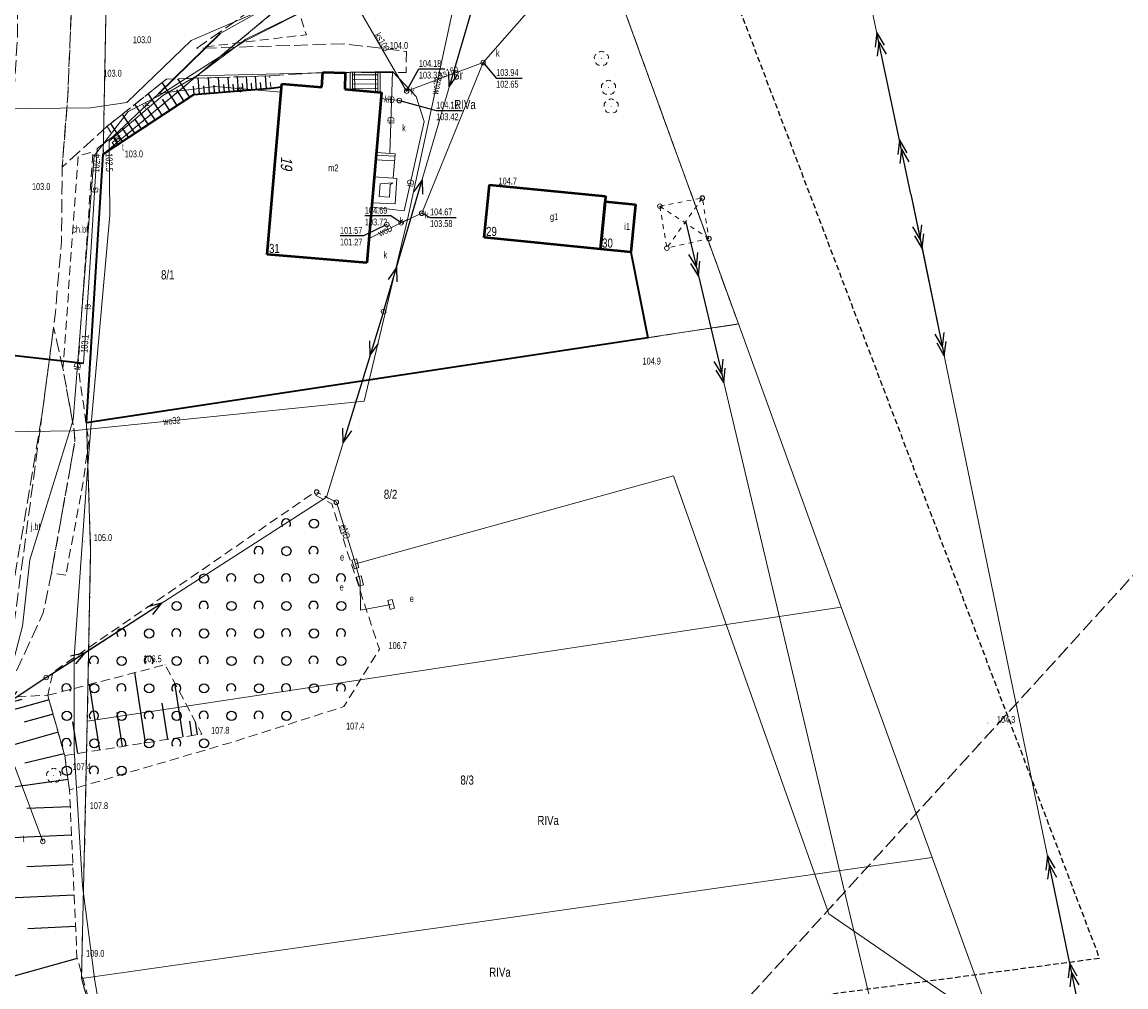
# Model space of a CAD drawing. Header units: metres. Extents: x 5550910 to 5553628, y 5952297 to 5957865.
# Tile 29 of 36: x 5551469 to 5551589, y 5955430 to 5955536. Entities that reach past the tile are written whole.
import ezdxf
from ezdxf.enums import TextEntityAlignment as Align

# ---------------------------------------------------------------- set-up
doc = ezdxf.new("R2010")
doc.units = ezdxf.units.M
for name, pattern in [('1.0_0.5', [1.5, 1, -0.5]), ('1.5_0.5', [2, 1.5, -0.5]), ('2', [0.9, 0.6, -0.3]), ('219-500', [0]), ('egkk-500', [2, 1.5, -0.5]), ('egug-500', [1, 0.5, -0.5]), ('suep_nn_500', [0]), ('suep_sn_500', [0]), ('supp_500', [1, 0.5, -0.5])]:
    doc.linetypes.add(name, pattern=pattern)
doc.layers.get('0').update_dxf_attribs({"color": 2, "lineweight": 5})
doc.styles.get("Standard").update_dxf_attribs({"font": 'Working1250', "width": 0.75})
doc.linetypes.add('902-500', pattern='A,3.75,0,[1,ksztalty.shx,S=0.5,R=0,X=0,Y=0],3.75', length=7.5)
doc.linetypes.add('otdn_500_short', pattern='A,2.5,0,[21,ksztalty.shx,S=0.5,R=0,X=-1,Y=0],0.5', length=3)

# ---------------------------------------------------------------- blocks, each defined once
blk = doc.blocks.new('US22')
at = {"color": 0, "linetype": 'Continuous', "lineweight": 13}
blk.add_circle((0, 0), 0.25, dxfattribs=at)
blk = doc.blocks.new('US15')
at = {"color": 0, "linetype": 'Continuous', "lineweight": 13}
blk.add_circle((0, 0), 0.25, dxfattribs=at)
blk = doc.blocks.new('PW01')
at = {"linetype": 'Continuous', "lineweight": 13}
h = blk.add_hatch(color=0, dxfattribs=at)
edge = h.paths.add_edge_path()
edge.add_arc((0, 0), 0.045, 0, 360)
blk = doc.blocks.new('OP021')
at = {"linetype": 'Continuous', "lineweight": 13}
h = blk.add_hatch(color=0, dxfattribs=at)
edge = h.paths.add_edge_path()
edge.add_arc((0, 0), 0.05, 0, 360)
at = {"color": 0, "linetype": 'Continuous', "lineweight": 13}
for centre, start, end in [((-0.38, 0.124), 121.308, 202.548), ((0, 0.4), 49.272, 130.728), ((0.38, 0.124), 337.452, 58.692), ((-0.235, -0.324), 193.221, 274.871), ((0.235, -0.324), 265.129, 346.779)]:
    blk.add_arc(centre, 0.4, start, end, dxfattribs=at)
blk = doc.blocks.new('US18')
at = {"color": 0, "linetype": 'Continuous', "lineweight": 13}
for p, q in [((-0.5, -0.25), (-0.5, 0.25)), ((-0.5, 0.25), (0.5, 0.25)), ((0.5, -0.25), (0.5, 0.25)), ((-0.5, -0.25), (0.5, -0.25))]:
    blk.add_line(p, q, dxfattribs=at)
blk = doc.blocks.new('US20')
at = {"color": 0, "linetype": 'Continuous', "lineweight": 13}
for p, q in [((-0.5, -0.25), (-0.5, 0.25)), ((-0.5, 0.25), (0.5, 0.25)), ((0.5, -0.25), (0.5, 0.25)), ((-0.5, -0.25), (0.5, -0.25))]:
    blk.add_line(p, q, dxfattribs=at)
blk = doc.blocks.new('SM05')
at = {"color": 0, "linetype": 'Continuous', "lineweight": 13}
blk.add_circle((0, 0), 0.25, dxfattribs=at)
blk = doc.blocks.new('SUEP2')
at = {"color": 0, "linetype": 'Continuous'}
for p, q in [((0, 0), (6.027, 0)), ((5.027, 0), (3.527, 0.5)), ((5.027, 0), (3.527, -0.5)), ((6.027, 0), (4.527, 0.5)), ((6.027, 0), (4.527, -0.5)), ((6.027, 0), (18.027, 0)), ((17.027, 0), (15.527, 0.5)), ((17.027, 0), (15.527, -0.5)), ((18.027, 0), (16.527, 0.5)), ((18.027, 0), (16.527, -0.5))]:
    blk.add_line(p, q, dxfattribs=at)
blk = doc.blocks.new('OTZK1')
at = {"color": 0, "linetype": 'Continuous'}
blk.add_circle((0, 0), 0.5, dxfattribs=at)
blk = doc.blocks.new('OTZK2')
at = {"color": 0, "linetype": 'Continuous'}
blk.add_arc((0, 0), 0.5, 318.85, 221.162, dxfattribs=at)
blk = doc.blocks.new('SUEP1')
at = {"color": 0, "linetype": 'Continuous'}
for p, q in [((0, 0), (5, 0)), ((5, 0), (3.5, 0.5)), ((5, 0), (3.5, -0.5)), ((5, 0), (15, 0)), ((15, 0), (13.5, 0.5)), ((15, 0), (13.5, -0.5))]:
    blk.add_line(p, q, dxfattribs=at)

msp = doc.modelspace()

# ---------------------------------------------------------------- linework, layer by layer
at = {"layer": '000 Inne (niezydentyfikowane)', "color": 7, "linetype": 'CONTINUOUS', "lineweight": 25, "flags": 128}
for points in [[(5551487.02, 5955527.6), (5551485.71, 5955529.61)], [(5551488.08, 5955527.96), (5551487.95, 5955529.68)], [(5551489.2, 5955528.04), (5551489.07, 5955529.72)], [(5551490.28, 5955528.13), (5551490.16, 5955529.75)], [(5551491.33, 5955528.21), (5551491.21, 5955529.78)], [(5551492.35, 5955528.29), (5551492.23, 5955529.82)], [(5551493.34, 5955528.37), (5551493.23, 5955529.85)], [(5551494.31, 5955528.44), (5551494.2, 5955529.88)], [(5551495.41, 5955528.53), (5551495.3, 5955529.92)], [(5551485.64, 5955526.7), (5551484.02, 5955529.19)], [(5551486.39, 5955527.19), (5551485.62, 5955528.39)], [(5551487.51, 5955527.91), (5551487.44, 5955528.79)], [(5551488.64, 5955528), (5551488.58, 5955528.85)], [(5551489.74, 5955528.09), (5551489.68, 5955528.91)], [(5551490.81, 5955528.17), (5551490.75, 5955528.97)], [(5551491.85, 5955528.25), (5551491.79, 5955529.03)], [(5551492.85, 5955528.33), (5551492.79, 5955529.08)], [(5551493.83, 5955528.41), (5551493.77, 5955529.14)], [(5551494.82, 5955528.48), (5551494.76, 5955529.19)], [(5551482.48, 5955524.64), (5551481.04, 5955526.83)], [(5551484.03, 5955525.65), (5551482.5, 5955527.99)], [(5551484.83, 5955526.17), (5551484.04, 5955527.38)], [(5551481.02, 5955523.68), (5551479.68, 5955525.74)], [(5551483.24, 5955525.13), (5551482.5, 5955526.27)], [(5551479.65, 5955522.79), (5551478.39, 5955524.72)], [(5551481.74, 5955524.15), (5551481.04, 5955525.22)], [(5551480.33, 5955523.23), (5551479.67, 5955524.23)], [(5551482.21, 5955457.06), (5551481.01, 5955464.73)], [(5551477.21, 5955456.27), (5551476.09, 5955463.44)], [(5551486.32, 5955457.7), (5551485.4, 5955463.58)], [(5551471.65, 5955461.77), (5551466.26, 5955460.25)], [(5551484.62, 5955457.43), (5551484, 5955461.39)], [(5551472.09, 5955460.18), (5551468.94, 5955459.3)], [(5551474.8, 5955455.9), (5551474.25, 5955459.36)], [(5551479.69, 5955456.66), (5551479.11, 5955460.37)], [(5551487.26, 5955457.85), (5551487.02, 5955459.43)], [(5551487.87, 5955457.94), (5551487.64, 5955459.37)], [(5551472.65, 5955458.21), (5551465.21, 5955456.12)], [(5551473.31, 5955455.86), (5551469.01, 5955454.85)], [(5551473.73, 5955453.07), (5551464.61, 5955451.78)], [(5551473.97, 5955450.08), (5551469.23, 5955449.87)], [(5551474.11, 5955446.96), (5551464.34, 5955446.52)], [(5551474.25, 5955443.73), (5551469.21, 5955443.51)], [(5551474.4, 5955440.41), (5551464, 5955439.95)], [(5551474.55, 5955436.98), (5551469.32, 5955436.75)], [(5551474.74, 5955433.51), (5551464.53, 5955430.66)]]:
    msp.add_lwpolyline(points, dxfattribs=at)
at = {"layer": '217-kontur klasyfikacyjny', "color": 92, "linetype": 'egkk-500', "lineweight": 18, "flags": 128}
for points in [[(5551546.99, 5955502.82), (5551529.8, 5955550.12)], [(5551496.55, 5955537.2), (5551477.58, 5955521.38)], [(5551477.58, 5955521.38), (5551475.74, 5955492.02)], [(5551524.03, 5955402.83), (5551623.47, 5955511.95)], [(5551475.74, 5955492.02), (5551546.99, 5955502.82)], [(5551475.74, 5955492.02), (5551476.2, 5955478.07)], [(5551476.2, 5955478.07), (5551475.83, 5955459.41)], [(5551475.83, 5955459.41), (5551475.69, 5955452.64)], [(5551475.69, 5955452.64), (5551475.19, 5955431.31)], [(5551475.19, 5955431.31), (5551479.17, 5955417.61)]]:
    msp.add_lwpolyline(points, dxfattribs=at)
at = {"layer": '218-kontur użytku gruntowego', "color": 3, "linetype": 'egug-500', "lineweight": 18, "flags": 128}
for points in [[(5551529.8, 5955550.12), (5551546.99, 5955502.82)], [(5551477.58, 5955521.38), (5551477.94, 5955540.35)], [(5551496.55, 5955537.2), (5551477.58, 5955521.38)], [(5551477.58, 5955521.38), (5551475.74, 5955492.02)], [(5551524.03, 5955402.83), (5551623.47, 5955511.95)], [(5551546.99, 5955502.82), (5551475.74, 5955492.02)], [(5551475.74, 5955492.02), (5551476.2, 5955478.07)], [(5551476.2, 5955478.07), (5551475.83, 5955459.41)], [(5551475.83, 5955459.41), (5551475.69, 5955452.64)], [(5551475.69, 5955452.64), (5551475.19, 5955431.31)], [(5551475.19, 5955431.31), (5551479.17, 5955417.61)]]:
    msp.add_lwpolyline(points, dxfattribs=at)
at = {"layer": '219-działka ewidencyjna', "color": 7, "linetype": '219-500', "lineweight": 18, "flags": 128}
for points in [[(5551546.99, 5955502.82), (5551529.8, 5955550.12)], [(5551477.58, 5955521.38), (5551477.94, 5955540.35)], [(5551496.55, 5955537.2), (5551477.58, 5955521.38)], [(5551477.58, 5955521.38), (5551475.74, 5955492.02)], [(5551546.99, 5955502.82), (5551475.74, 5955492.02)], [(5551558.22, 5955471.89), (5551546.99, 5955502.82)], [(5551476.2, 5955478.07), (5551475.74, 5955492.02)], [(5551476.2, 5955478.07), (5551475.83, 5955459.41)], [(5551558.22, 5955471.89), (5551475.83, 5955459.41)], [(5551568.15, 5955444.54), (5551558.22, 5955471.89)], [(5551475.83, 5955459.41), (5551475.69, 5955452.64)], [(5551475.69, 5955452.64), (5551475.19, 5955431.31)], [(5551568.15, 5955444.54), (5551475.19, 5955431.31)], [(5551626.63, 5955283.53), (5551568.15, 5955444.54)], [(5551479.17, 5955417.61), (5551475.19, 5955431.31)]]:
    msp.add_lwpolyline(points, dxfattribs=at)
at = {"layer": '312-budynek ewidencyjny', "color": 7, "linetype": 'CONTINUOUS', "lineweight": 50, "flags": 128}
for points in [[(5551501.47, 5955528.68), (5551501.56, 5955530.32)], [(5551501.56, 5955530.32), (5551504.02, 5955530.25)], [(5551504.02, 5955530.25), (5551503.97, 5955528.47)], [(5551495.5, 5955510.41), (5551497.09, 5955529.05)], [(5551497.09, 5955529.05), (5551501.47, 5955528.68)], [(5551503.97, 5955528.47), (5551507.98, 5955528.12)], [(5551507.98, 5955528.12), (5551506.39, 5955509.49)], [(5551519.22, 5955512.27), (5551519.78, 5955518.03)], [(5551519.78, 5955518.03), (5551532.47, 5955516.77)], [(5551532.41, 5955516.21), (5551531.9, 5955511.01)], [(5551531.9, 5955511.01), (5551532.41, 5955516.21)], [(5551532.47, 5955516.77), (5551532.41, 5955516.21)], [(5551532.41, 5955516.21), (5551535.75, 5955515.89)], [(5551535.75, 5955515.89), (5551535.24, 5955510.68)], [(5551531.9, 5955511.01), (5551519.22, 5955512.27)], [(5551506.39, 5955509.49), (5551495.5, 5955510.41)], [(5551535.24, 5955510.68), (5551531.9, 5955511.01)]]:
    msp.add_lwpolyline(points, dxfattribs=at)
at = {"layer": '352-schody', "color": 7, "linetype": 'CONTINUOUS', "lineweight": 18, "flags": 128}
for points in [[(5551504.8, 5955530.33), (5551507.58, 5955530.28), (5551507.57, 5955528.16), (5551504.81, 5955528.4)], [(5551504.8, 5955530.33), (5551507.58, 5955530.28), (5551507.57, 5955528.16), (5551504.81, 5955528.4)], [(5551507.42, 5955521.54), (5551509.46, 5955521.41), (5551509.27, 5955518.75), (5551507.19, 5955518.88)], [(5551507.42, 5955521.54), (5551509.46, 5955521.41), (5551509.27, 5955518.75), (5551507.19, 5955518.88)]]:
    msp.add_lwpolyline(points, close=True, dxfattribs=at)
for points in [[(5551504.801, 5955530.056), (5551507.579, 5955530.028)], [(5551504.804, 5955529.556), (5551507.576, 5955529.528)], [(5551504.807, 5955529.056), (5551507.574, 5955529.028)], [(5551504.809, 5955528.555), (5551507.572, 5955528.528)], [(5551507.395, 5955521.254), (5551509.441, 5955521.138)], [(5551507.352, 5955520.755), (5551509.405, 5955520.639)]]:
    msp.add_lwpolyline(points, dxfattribs=at)
at = {"layer": 'chodnik', "color": 7, "linetype": '1.0_0.5', "lineweight": 18, "flags": 128}
msp.add_lwpolyline([(5551473.48, 5955475.36), (5551471.91, 5955475.62), (5551474.48, 5955490.01), (5551474.41, 5955491.13), (5551473.17, 5955497.94), (5551474.84, 5955521.2), (5551476.46, 5955521.64), (5551474.81, 5955498.28), (5551475.44, 5955493.92), (5551475.71, 5955491.61), (5551476.01, 5955490.13), (5551475.31, 5955485.12)], close=True, dxfattribs=at)
at = {"layer": 'inny obiekt zagospodarowania terenu', "color": 7, "linetype": '1.0_0.5', "lineweight": 18, "flags": 128}
msp.add_lwpolyline([(5551488.72, 5955533.09), (5551499.77, 5955534.43), (5551498.21, 5955539.27), (5551526.73, 5955549.53)], dxfattribs=at)
at = {"layer": 'jezdnia', "color": 7, "linetype": '1.5_0.5', "lineweight": 18, "flags": 128}
for points in [[(5551455.46, 5955436.36), (5551451.47, 5955438.02), (5551450.83, 5955438.1), (5551445.4, 5955438.9), (5551443.19, 5955438.03), (5551440.51, 5955442.48), (5551447.81, 5955447.52), (5551451.28, 5955450.59), (5551454.17, 5955453.78), (5551456.72, 5955457.82), (5551458.82, 5955463.86), (5551460.83, 5955471.81), (5551462.27, 5955479.67), (5551462.91, 5955484.42), (5551465.39, 5955501.99), (5551466.19, 5955508.81), (5551467.49, 5955522.39), (5551468.2, 5955534.19), (5551468.23, 5955544.61), (5551467.8, 5955552.06), (5551466.22, 5955562.94), (5551464.66, 5955570.05), (5551462.19, 5955577.94), (5551457.61, 5955588.96), (5551451.77, 5955600.12), (5551442.37, 5955616.54), (5551433.77, 5955631.22), (5551400.1, 5955695.98), (5551398.61, 5955699.66), (5551392.38, 5955717.92), (5551385.91, 5955744.81), (5551380.33, 5955777.31), (5551374.05, 5955813.71), (5551372.12, 5955825.49), (5551365.44, 5955865.4), (5551363.8, 5955875.7), (5551355.71, 5955924.64), (5551347.53, 5955974.75), (5551342.58, 5956003.07), (5551340.16, 5956014.08), (5551336.72, 5956027.23), (5551327.68, 5956053.5), (5551321.55, 5956071.1), (5551308.12, 5956107.81), (5551304.1, 5956118.58), (5551302.02, 5956124.47), (5551293.94, 5956146.88), (5551287.71, 5956164.52), (5551279.05, 5956191.98), (5551271.84, 5956214.64), (5551267.8, 5956227.61), (5551260.96, 5956249.65), (5551257.51, 5956260.73), (5551248.19, 5956289.59), (5551242.53, 5956307.71), (5551233.42, 5956336.76), (5551228.17, 5956354.06), (5551225.8, 5956361.78), (5551223.62, 5956368.9), (5551214.09, 5956400.02), (5551206.76, 5956423.52), (5551198.99, 5956449.35), (5551191.51, 5956473.27), (5551187.29, 5956486.42), (5551182.07, 5956502.69), (5551179.05, 5956512.76), (5551173.09, 5956531.56), (5551169.39, 5956543.47), (5551164.74, 5956558.45), (5551157.45, 5956581.75), (5551154.15, 5956592.27), (5551148.76, 5956609.66), (5551141.82, 5956631.89), (5551138.84, 5956641.55), (5551134.75, 5956654.86), (5551126.91, 5956679.54), (5551122.63, 5956693.23), (5551115.54, 5956715.76), (5551111.24, 5956729.91), (5551103.85, 5956753.24), (5551096.3, 5956777.7), (5551087, 5956807.77), (5551081.75, 5956824.64), (5551070.89, 5956859.11), (5551062.32, 5956886.3), (5551054.39, 5956911.6), (5551043.32, 5956947.04), (5551039.41, 5956959.5), (5551027.82, 5956996.92), (5551025.81, 5957004.31), (5551018.2, 5957028.13), (5551012.62, 5957045.95), (5551011.54, 5957049.89), (5551009.39, 5957056.51), (5550998.84, 5957089.87), (5550996.62, 5957097.11), (5550986.69, 5957129.32), (5550983.18, 5957140.89), (5550976.46, 5957166.48), (5550972.71, 5957181.16), (5550968.86, 5957201.13), (5550966.29, 5957214.65), (5550961.72, 5957239.19), (5550957.49, 5957261.56), (5550955.99, 5957269.71), (5550954.35, 5957279.28), (5550951.59, 5957293.75), (5550947.75, 5957313.48), (5550943.48, 5957336.91), (5550938.88, 5957360.91), (5550937.97, 5957366.94), (5550932.96, 5957392.85), (5550929.44, 5957411.71), (5550925.84, 5957430.33), (5550920.14, 5957460.6), (5550916.67, 5957479.44), (5550912.3, 5957503.48), (5550909.56, 5957517.89), (5550913.82, 5957522.69), (5550915.56, 5957513.52), (5550918.67, 5957496.14), (5550922.76, 5957474.05), (5550924.78, 5957463.24), (5550928.63, 5957442.26), (5550933.03, 5957419.36), (5550934.06, 5957413.47), (5550939.29, 5957386.14), (5550943.41, 5957363.83), (5550948.09, 5957339.95), (5550951.79, 5957319.77), (5550952.86, 5957314.32), (5550959.92, 5957275.49), (5550963.97, 5957253.47), (5550968.1, 5957231.5), (5550970.73, 5957217.14), (5550975.77, 5957191.94), (5550977.87, 5957181.94), (5550981.89, 5957164.77), (5550987.97, 5957142.56), (5550992.46, 5957128.18), (5550999.42, 5957105.33), (5551004, 5957090.58), (5551014.33, 5957057.68), (5551018.55, 5957043.79), (5551024.99, 5957023.33), (5551028.68, 5957011.77), (5551029.13, 5957010.31), (5551032.85, 5956998.19), (5551039.65, 5956976.01), (5551044.46, 5956960.23), (5551048.68, 5956946.9), (5551055.24, 5956925.88), (5551057.58, 5956918.49), (5551063.01, 5956901.3), (5551070.32, 5956877.6), (5551073.74, 5956866.47), (5551080.71, 5956844.46), (5551086.33, 5956826.74), (5551092.99, 5956804.96), (5551098.05, 5956788.11), (5551101.12, 5956778.66), (5551109.39, 5956752.24), (5551113.61, 5956738.95), (5551116.56, 5956729.08), (5551121.31, 5956714.35), (5551126.39, 5956698.03), (5551129, 5956689.56), (5551133.75, 5956674.46), (5551139.73, 5956655.88), (5551143.64, 5956643.11), (5551147.61, 5956630.43), (5551154.18, 5956609.09), (5551155.5, 5956604.86), (5551158.01, 5956596.94), (5551159.25, 5956592.98), (5551166.85, 5956568.55), (5551173.71, 5956546.8), (5551181.03, 5956523.35), (5551188.65, 5956499.44), (5551196.38, 5956474.11), (5551202.84, 5956453.01), (5551207.1, 5956439.31), (5551213.9, 5956417.73), (5551217.44, 5956406.37), (5551222.93, 5956388.5), (5551229.83, 5956366.47), (5551233.32, 5956355.52), (5551240.56, 5956332.43), (5551245.45, 5956316.93), (5551248, 5956308.76), (5551253.24, 5956292.28), (5551260.02, 5956270.42), (5551262.56, 5956262.67), (5551267.38, 5956247.23), (5551271.96, 5956231.95), (5551274.14, 5956225.17), (5551279.68, 5956206.78), (5551284.32, 5956192.4), (5551288.57, 5956178.98), (5551292.19, 5956167.6), (5551299.71, 5956146.44), (5551304.8, 5956132.33), (5551308.52, 5956121.77), (5551313.47, 5956107.88), (5551320.55, 5956088.91), (5551326.23, 5956073.85), (5551331.11, 5956059.83), (5551335.71, 5956046.23), (5551341.7, 5956028.66), (5551346.19, 5956010.5), (5551347.69, 5956003.52), (5551351.97, 5955979.19), (5551355.03, 5955960.28), (5551358.85, 5955937.06), (5551362.21, 5955915.63), (5551364.69, 5955901.69), (5551368.96, 5955876.81), (5551372.92, 5955851.81), (5551377.19, 5955826.09), (5551382.59, 5955794.22), (5551385.43, 5955778.26), (5551389.38, 5955754.95), (5551390.89, 5955745.69), (5551397.32, 5955719.95), (5551399.61, 5955713.4), (5551439.55, 5955631.38), (5551443.56, 5955624.57), (5551454.97, 5955605.35), (5551462.63, 5955591.72), (5551466.96, 5955582.47), (5551468.86, 5955576.73), (5551472.31, 5955563.72), (5551473.33, 5955556.12), (5551474.07, 5955545.3), (5551474.1, 5955541.82), (5551474.14, 5955538.38), (5551473.7, 5955527.75), (5551473.09, 5955519.95), (5551473.01, 5955511.84), (5551472.35, 5955504.12), (5551472.15, 5955502.45), (5551470.88, 5955492.84), (5551468.68, 5955479.76), (5551466.77, 5955468.59), (5551464.06, 5955455.47), (5551463.42, 5955448.39), (5551463.01, 5955442.58), (5551462.84, 5955440.11)], [(5551478.01, 5955524.42), (5551473.09, 5955519.95), (5551473.7, 5955527.75), (5551474.14, 5955538.38), (5551474.1, 5955541.82), (5551476.04, 5955540.51), (5551477.11, 5955540.09), (5551478.78, 5955540.18), (5551494.1, 5955545.69), (5551496.11, 5955538.78), (5551487.8, 5955532.94), (5551503.88, 5955533.43), (5551510.72, 5955532.6), (5551510.67, 5955530.29), (5551509.49, 5955530.29), (5551507.58, 5955530.28), (5551504.8, 5955530.33), (5551504.02, 5955530.25), (5551501.56, 5955530.32), (5551495.76, 5955529.93), (5551484.49, 5955529.57)], [(5551466.76, 5955462.04), (5551470.88, 5955492.84), (5551472.15, 5955502.45), (5551473.17, 5955497.94), (5551474.41, 5955491.13), (5551474.48, 5955490.01), (5551471.91, 5955475.62), (5551471.01, 5955471.25)]]:
    msp.add_lwpolyline(points, close=True, dxfattribs=at)
at = {"layer": 'obudowa ochronna przewodu', "color": 7, "linetype": 'CONTINUOUS', "lineweight": 35, "flags": 128}
for points in [[(5551483.64, 5955528), (5551490.35, 5955534.54)], [(5551460.8, 5955500.18), (5551475.4, 5955498.53)]]:
    msp.add_lwpolyline(points, dxfattribs=at)
at = {"layer": 'ogrodzenie trwałe', "color": 7, "linetype": '902-500', "lineweight": 35, "flags": 128}
msp.add_lwpolyline([(5551535.24, 5955510.68), (5551537.1, 5955501.32), (5551475.74, 5955492.02), (5551476.67, 5955506.77), (5551477.58, 5955521.38), (5551487.49, 5955527.91), (5551495.91, 5955528.57), (5551497.07, 5955528.74)], dxfattribs=at)
at = {"layer": 'przewód elektroenergetyczny niskiego napięcia', "color": 1, "linetype": 'suep_nn_500', "lineweight": 18, "flags": 128}
for points in [[(5551508.21, 5955504.19), (5551519.59, 5955543.14)], [(5551519.59, 5955543.14), (5551508.21, 5955504.19)], [(5551501.98, 5955483.9), (5551508.21, 5955504.19)], [(5551471.34, 5955464.2), (5551501.98, 5955483.9)], [(5551438.38, 5955442.16), (5551471.34, 5955464.2)]]:
    msp.add_lwpolyline(points, dxfattribs=at)
at = {"layer": 'przewód elektroenergetyczny podziemny', "color": 1, "linetype": 'CONTINUOUS', "lineweight": 18, "flags": 128}
for points in [[(5551505.14, 5955476.61), (5551539.89, 5955486.24), (5551556.88, 5955438.36), (5551613.49, 5955399.4), (5551638.21, 5955382.23)], [(5551509.05, 5955472.18), (5551505.67, 5955471.56), (5551505.65, 5955474.74), (5551505.14, 5955476.61), (5551503.05, 5955483.34), (5551501.98, 5955483.9)]]:
    msp.add_lwpolyline(points, dxfattribs=at)
at = {"layer": 'przewód elektroenergetyczny średniego napięcia', "color": 1, "linetype": 'suep_sn_500', "lineweight": 18, "flags": 128}
for points in [[(5551565.84, 5955517), (5551553.04, 5955577.53)], [(5551553.04, 5955577.53), (5551565.84, 5955517)], [(5551584.41, 5955427.06), (5551565.84, 5955517)], [(5551567.72, 5955402.23), (5551541.24, 5955513.96)], [(5551541.24, 5955513.96), (5551567.72, 5955402.23)]]:
    msp.add_lwpolyline(points, dxfattribs=at)
at = {"layer": 'przewód kanalizacyjny', "color": 34, "linetype": 'CONTINUOUS', "lineweight": 18, "flags": 128}
for points in [[(5551519.09, 5955531.38), (5551530.66, 5955544.61), (5551530.3, 5955546.61)], [(5551510.73, 5955528.27), (5551503.4, 5955540.94)], [(5551510.13, 5955513.87), (5551512.38, 5955514.92), (5551519.09, 5955531.38)], [(5551510.73, 5955528.27), (5551519.09, 5955531.38)], [(5551507.92, 5955527.45), (5551509.94, 5955527.23)]]:
    msp.add_lwpolyline(points, dxfattribs=at)
at = {"layer": 'przewód telekomunikacyjny podziemny', "color": 30, "linetype": 'CONTINUOUS', "lineweight": 18, "flags": 128}
for points in [[(5551592.75, 5955564.56), (5551577.34, 5955559.52), (5551563.89, 5955556.15), (5551531.02, 5955548.68), (5551519.05, 5955545.58), (5551507.54, 5955540.99), (5551493.16, 5955533.94), (5551487.82, 5955529.92), (5551484.1, 5955527.79), (5551478.21, 5955522.8), (5551478.3, 5955514.71), (5551476.25, 5955491.91), (5551475.8, 5955485.93), (5551474.39, 5955466.43), (5551474.41, 5955456.3), (5551475.32, 5955441.42), (5551476.66, 5955431.04), (5551477.74, 5955424.83), (5551480.37, 5955417.9), (5551492.44, 5955397.16), (5551506.67, 5955365.86), (5551531.32, 5955319.26)], [(5551460.8, 5955500.18), (5551475.4, 5955498.53), (5551476.27, 5955511.23), (5551476.92, 5955522), (5551478.69, 5955523.33), (5551483.64, 5955528), (5551490.35, 5955534.54), (5551497.41, 5955538.53), (5551494.75, 5955545.34), (5551512.04, 5955551.62), (5551511.66, 5955552.89)], [(5551466.42, 5955460.86), (5551468.76, 5955469.8), (5551469.57, 5955477.06), (5551474.29, 5955492.35), (5551476.58, 5955521.18), (5551480.31, 5955526.04), (5551483.59, 5955527.72), (5551489.73, 5955531.64), (5551493.08, 5955533.76), (5551507.41, 5955541.05), (5551514.91, 5955543.83)], [(5551487.82, 5955529.92), (5551501.47, 5955530.27)], [(5551501.4, 5955528.69), (5551501.47, 5955530.27)], [(5551501.47, 5955530.27), (5551509.19, 5955530.41)], [(5551509.19, 5955530.41), (5551511.76, 5955527.68), (5551512.64, 5955524.94), (5551510.47, 5955515.18), (5551506.91, 5955515.57)], [(5551508.9, 5955521.44), (5551509.19, 5955530.41)], [(5551483.64, 5955528), (5551489.8, 5955528.75), (5551497.01, 5955528.16)], [(5551478.69, 5955523.33), (5551479.12, 5955522.73)], [(5551470.97, 5955446.29), (5551466.06, 5955459.33), (5551466.42, 5955460.86)]]:
    msp.add_lwpolyline(points, dxfattribs=at)
at = {"layer": 'przewód wodociągowy', "color": 5, "linetype": 'CONTINUOUS', "lineweight": 18, "flags": 128}
for points in [[(5551786.8, 5955667.89), (5551754.62, 5955653.56), (5551673.23, 5955614.81), (5551644.88, 5955602.5), (5551591.34, 5955581.6), (5551560.15, 5955571.2), (5551558.37, 5955570.77), (5551556.75, 5955570.19), (5551559.1, 5955562.31), (5551554.99, 5955561.28), (5551526.78, 5955550.72), (5551524.03, 5955549.69), (5551487.2, 5955533.78), (5551480.15, 5955527.02), (5551476.18, 5955526.44), (5551466.29, 5955526.32), (5551459.11, 5955526.1), (5551458.51, 5955515.81), (5551454.99, 5955477.83)], [(5551510.81, 5955514.24), (5551515.86, 5955537.46), (5551516.97, 5955547.73), (5551518.75, 5955560)], [(5551449.36, 5955454.26), (5551458.36, 5955468.4), (5551462.26, 5955490.95), (5551474.17, 5955491.13), (5551496.42, 5955493.4), (5551506.1, 5955494.39), (5551510.81, 5955514.24)], [(5551510.81, 5955514.24), (5551506.62, 5955512.16)]]:
    msp.add_lwpolyline(points, dxfattribs=at)
at = {"layer": 'rzędna-Atr2', "color": 7, "flags": 128}
for points in [[(5551510.73, 5955528.27), (5551512.07, 5955530.68), (5551514.918, 5955530.68)], [(5551519.09, 5955531.38), (5551520.51, 5955529.69), (5551523.358, 5955529.69)], [(5551509.94, 5955527.23), (5551513.96, 5955526.13), (5551516.84, 5955526.13)], [(5551512.38, 5955514.92), (5551513.29, 5955514.46), (5551516.144, 5955514.46)], [(5551508.56, 5955513.69), (5551506.01, 5955512.44), (5551503.449, 5955512.44)], [(5551510.13, 5955513.87), (5551509.02, 5955514.63), (5551506.172, 5955514.63)]]:
    msp.add_lwpolyline(points, dxfattribs=at)
at = {"layer": 'skarpa nieumocniona', "color": 7, "linetype": '1.0_0.5', "lineweight": 18, "flags": 128}
for points in [[(5551479.13, 5955522.45), (5551478.01, 5955524.42), (5551484.49, 5955529.57), (5551495.76, 5955529.93), (5551495.91, 5955528.57), (5551487.49, 5955527.91)], [(5551479.13, 5955522.45), (5551478.01, 5955524.42), (5551484.49, 5955529.57), (5551495.76, 5955529.93), (5551495.91, 5955528.57), (5551487.49, 5955527.91)], [(5551471.51, 5955462.25), (5551484.33, 5955465.59), (5551488.36, 5955458.02), (5551473.36, 5955455.67)], [(5551471.51, 5955462.25), (5551484.33, 5955465.59), (5551488.36, 5955458.02), (5551473.36, 5955455.67)], [(5551582.65, 5955294.37), (5551558.53, 5955302.59), (5551541.46, 5955308.73), (5551524.56, 5955317.88), (5551520.53, 5955326.04), (5551516.71, 5955334.48), (5551512.81, 5955342.86), (5551507.59, 5955351.39), (5551502.11, 5955359.52), (5551496.94, 5955367.21), (5551491.33, 5955375.16), (5551484.27, 5955384.4), (5551477.66, 5955394.57), (5551471.57, 5955405.05), (5551466.59, 5955416.75), (5551464.95, 5955425.14), (5551463.93, 5955438.5), (5551464.73, 5955454.23), (5551466.33, 5955460.54), (5551466.76, 5955462.04), (5551471.51, 5955462.25), (5551473.36, 5955455.67), (5551473.89, 5955451.92), (5551474.7, 5955433.65), (5551479.17, 5955417.61), (5551488.02, 5955396.52), (5551499.97, 5955374.17), (5551503.16, 5955368.53), (5551514.38, 5955348.16), (5551528.57, 5955322.84), (5551543.03, 5955311.03), (5551569.96, 5955301.33), (5551582.01, 5955296.98)], [(5551582.65, 5955294.37), (5551558.53, 5955302.59), (5551541.46, 5955308.73), (5551524.56, 5955317.88), (5551520.53, 5955326.04), (5551516.71, 5955334.48), (5551512.81, 5955342.86), (5551507.59, 5955351.39), (5551502.11, 5955359.52), (5551496.94, 5955367.21), (5551491.33, 5955375.16), (5551484.27, 5955384.4), (5551477.66, 5955394.57), (5551471.57, 5955405.05), (5551466.59, 5955416.75), (5551464.95, 5955425.14), (5551463.93, 5955438.5), (5551464.73, 5955454.23), (5551466.33, 5955460.54), (5551466.76, 5955462.04), (5551471.51, 5955462.25), (5551473.36, 5955455.67), (5551473.89, 5955451.92), (5551474.7, 5955433.65), (5551479.17, 5955417.61), (5551488.02, 5955396.52), (5551499.97, 5955374.17), (5551503.16, 5955368.53), (5551514.38, 5955348.16), (5551528.57, 5955322.84), (5551543.03, 5955311.03), (5551569.96, 5955301.33), (5551582.01, 5955296.98)]]:
    msp.add_lwpolyline(points, close=True, dxfattribs=at)
at = {"layer": 'słup przewodów napowietrznych', "color": 7, "linetype": 'supp_500', "lineweight": 18, "flags": 128}
for points in [[(5551538.4, 5955515.69), (5551543.04, 5955516.59), (5551543.76, 5955512.15), (5551539.17, 5955511.11)], [(5551543.04, 5955516.59), (5551539.17, 5955511.11)], [(5551538.4, 5955515.69), (5551543.76, 5955512.15)], [(5551538.4, 5955515.69), (5551539.17, 5955511.11)], [(5551500.9, 5955484.46), (5551503.05, 5955483.34)]]:
    msp.add_lwpolyline(points, dxfattribs=at)
at = {"layer": 'taras', "color": 0, "lineweight": 18}
for p, q in [((5551506.95, 5955516.04), (5551507.19, 5955518.88)), ((5551507.19, 5955518.88), (5551509.27, 5955518.75)), ((5551509.27, 5955518.75), (5551509.67, 5955518.72)), ((5551509.67, 5955518.72), (5551509.49, 5955515.96)), ((5551507.739, 5955516.742), (5551507.829, 5955518.14)), ((5551507.829, 5955518.14), (5551509.235, 5955518.251)), ((5551508.922, 5955518.07), (5551508.839, 5955516.677)), ((5551509.235, 5955518.251), (5551508.922, 5955518.07)), ((5551509.49, 5955515.96), (5551506.95, 5955516.04)), ((5551508.839, 5955516.677), (5551507.739, 5955516.742))]:
    msp.add_line(p, q, dxfattribs=at)
at = {"layer": 'zadrzewienie  zakrzewienie', "color": 7, "linetype": '1.0_0.5', "lineweight": 18, "flags": 128}
msp.add_lwpolyline([(5551473.89, 5955451.92), (5551473.36, 5955455.67), (5551471.51, 5955462.25), (5551472.07, 5955464.78), (5551486.64, 5955474.77), (5551500.46, 5955484.29), (5551502.54, 5955483.16), (5551507.75, 5955467.28), (5551503.87, 5955461.02), (5551491.76, 5955457.16)], close=True, dxfattribs=at)
at = {"layer": 'Zakres', "color": 5, "linetype": '2', "lineweight": 25, "flags": 128}
msp.add_lwpolyline([(5551539.89, 5955556.3), (5551532.83, 5955579.59), (5551412.18, 5955533.02), (5551417.83, 5955463.17), (5551492.62, 5955303.01), (5551563.17, 5955284.66), (5551801.65, 5955188.71), (5551944.88, 5955090.64), (5552101.51, 5955073.7), (5552198.88, 5955088.52), (5552322.35, 5954926.24), (5552389.38, 5954546.65), (5552301.18, 5953845.33), (5552445.82, 5953604.03), (5552352.69, 5953364.14), (5552322.35, 5953343.68), (5552337.17, 5953304.17), (5552363.27, 5953310.52), (5552494.5, 5953582.87), (5552343.52, 5953842.51), (5552416.89, 5954365.33), (5552426.77, 5954541.01), (5552383.73, 5954780.19), (5552366.62, 5954919.72), (5552207.87, 5955119.74), (5552134.49, 5955107.04), (5551969.13, 5955121.77), (5551896.19, 5955180.95), (5551736.74, 5955259.26), (5551546.94, 5955321.35), (5551512.37, 5955423.66), (5551586.45, 5955433.54)], close=True, dxfattribs=at)
at = {"layer": 'ściana oporowa (linia)', "color": 0, "linetype": 'otdn_500_short', "lineweight": 18}
for p, q in [((5551504.55, 5955530.329), (5551504.8, 5955530.33)), ((5551504.55, 5955530.329), (5551504.56, 5955528.399)), ((5551507.83, 5955530.279), (5551507.58, 5955530.28)), ((5551507.82, 5955528.159), (5551507.83, 5955530.279)), ((5551504.56, 5955528.399), (5551504.81, 5955528.4)), ((5551507.82, 5955528.159), (5551507.57, 5955528.16))]:
    msp.add_line(p, q, dxfattribs=at)
at = {"layer": 'ściana oporowa (linia)', "color": 0, "lineweight": 18}
for p, q in [((5551505.05, 5955530.331), (5551504.8, 5955530.33)), ((5551505.05, 5955530.331), (5551505.06, 5955528.401)), ((5551507.32, 5955528.161), (5551507.33, 5955530.281)), ((5551507.33, 5955530.281), (5551507.58, 5955530.28)), ((5551505.06, 5955528.401), (5551504.81, 5955528.4)), ((5551507.32, 5955528.161), (5551507.57, 5955528.16))]:
    msp.add_line(p, q, dxfattribs=at)

# ---------------------------------------------------------------- block references
at = {"layer": 'drzewo liściaste', "color": 94, "linetype": 'CONTINUOUS', "lineweight": 18}
for p in [(5551532.02, 5955531.81), (5551532.79, 5955528.65), (5551533.08, 5955526.62), (5551472.17, 5955453.48)]:
    msp.add_blockref('OP021', p, dxfattribs=at)
at = {"layer": 'pikieta naturalna', "color": 7, "linetype": 'CONTINUOUS', "lineweight": 13}
for p in [(5551487.8, 5955532.94), (5551510.72, 5955532.6), (5551484.49, 5955529.57), (5551478.01, 5955524.42), (5551473.09, 5955519.95), (5551519.78, 5955518.03), (5551537.1, 5955501.32), (5551475.54, 5955479.07), (5551507.75, 5955467.28), (5551484.33, 5955465.59), (5551503.87, 5955461.02), (5551574.24, 5955459.22), (5551488.36, 5955458.02), (5551473.36, 5955455.67), (5551473.89, 5955451.92), (5551474.7, 5955433.65)]:
    msp.add_blockref('PW01', p, dxfattribs=at)
at = {"layer": 'przewód elektroenergetyczny niskiego napięcia', "color": 1, "linetype": 'CONTINUOUS', "lineweight": 18}
for p, rotation in [((5551519.59, 5955543.14), 253.713), ((5551508.21, 5955504.19), 73.713), ((5551508.21, 5955504.19), 252.931), ((5551471.34, 5955464.2), 32.739), ((5551471.34, 5955464.2), 213.77)]:
    msp.add_blockref('SUEP1', p, dxfattribs=dict(at, rotation=rotation))
at = {"layer": 'przewód elektroenergetyczny średniego napięcia', "color": 1, "linetype": 'CONTINUOUS', "lineweight": 18}
for p, rotation in [((5551565.84, 5955517), 101.94), ((5551565.84, 5955517), 281.666), ((5551541.24, 5955513.96), 283.333), ((5551584.41, 5955427.06), 101.666)]:
    msp.add_blockref('SUEP2', p, dxfattribs=dict(at, rotation=rotation))
at = {"layer": 'rzędna', "color": 34, "linetype": 'CONTINUOUS', "lineweight": 18}
for p in [(5551519.09, 5955531.38), (5551510.73, 5955528.27), (5551509.94, 5955527.23), (5551512.38, 5955514.92), (5551508.56, 5955513.69), (5551510.13, 5955513.87)]:
    msp.add_blockref('PW01', p, dxfattribs=at)
at = {"layer": 'rzędna', "color": 30, "linetype": 'CONTINUOUS', "lineweight": 18}
for p in [(5551476.92, 5955522), (5551478.21, 5955522.8), (5551475.4, 5955498.53)]:
    msp.add_blockref('PW01', p, dxfattribs=at)
at = {"layer": 'szafa elektroenergetyczna lub kontener', "color": 1, "linetype": 'CONTINUOUS', "lineweight": 18}
for p, rotation in [((5551505.14, 5955476.61), 286.428), ((5551505.65, 5955474.74), 286.505), ((5551509.05, 5955472.18), 284.648)]:
    msp.add_blockref('US18', p, dxfattribs=dict(at, rotation=rotation))
at = {"layer": 'szafa telekomunikacyjna lub kontener', "color": 30, "linetype": 'CONTINUOUS', "lineweight": 18, "rotation": 34.695}
msp.add_blockref('US20', (5551479.12, 5955522.73), dxfattribs=at)
at = {"layer": 'słup przewodów napowietrznych', "color": 7, "linetype": 'CONTINUOUS', "lineweight": 18}
for name, p in [('SM05', (5551543.04, 5955516.59)), ('SM05', (5551538.4, 5955515.69)), ('SM05', (5551543.76, 5955512.15)), ('SM05', (5551539.17, 5955511.11)), ('US15', (5551508.21, 5955504.19)), ('SM05', (5551500.9, 5955484.46)), ('SM05', (5551503.05, 5955483.34)), ('US15', (5551471.34, 5955464.2))]:
    msp.add_blockref(name, p, dxfattribs=at)
at = {"layer": 'właz do komory lub kanału - okrągły', "color": 7, "linetype": 'CONTINUOUS', "lineweight": 18}
for p in [(5551519.09, 5955531.38), (5551510.73, 5955528.27), (5551509.94, 5955527.23), (5551512.38, 5955514.92), (5551508.56, 5955513.69), (5551510.13, 5955513.87), (5551470.97, 5955446.29)]:
    msp.add_blockref('US22', p, dxfattribs=at)
at = {"layer": 'zadrzewienie  zakrzewienie', "color": 7, "linetype": 'CONTINUOUS', "lineweight": 18}
for name, p in [('OTZK2', (5551497.554, 5955481.017)), ('OTZK1', (5551500.596, 5955481.006)), ('OTZK2', (5551494.554, 5955478.017)), ('OTZK2', (5551500.554, 5955478.017)), ('OTZK1', (5551497.596, 5955478.006)), ('OTZK1', (5551488.596, 5955475.006)), ('OTZK2', (5551491.554, 5955475.017)), ('OTZK1', (5551494.596, 5955475.006)), ('OTZK2', (5551497.554, 5955475.017)), ('OTZK1', (5551500.596, 5955475.006)), ('OTZK2', (5551503.554, 5955475.017)), ('OTZK2', (5551488.554, 5955472.017)), ('OTZK2', (5551494.554, 5955472.017)), ('OTZK2', (5551500.554, 5955472.017)), ('OTZK1', (5551485.596, 5955472.006)), ('OTZK1', (5551491.596, 5955472.006)), ('OTZK1', (5551497.596, 5955472.006)), ('OTZK1', (5551503.596, 5955472.006)), ('OTZK2', (5551479.554, 5955469.017)), ('OTZK1', (5551482.596, 5955469.006)), ('OTZK2', (5551485.554, 5955469.017)), ('OTZK1', (5551488.596, 5955469.006)), ('OTZK2', (5551491.554, 5955469.017)), ('OTZK1', (5551494.596, 5955469.006)), ('OTZK2', (5551497.554, 5955469.017)), ('OTZK1', (5551500.596, 5955469.006)), ('OTZK2', (5551503.554, 5955469.017)), ('OTZK2', (5551476.554, 5955466.017)), ('OTZK1', (5551479.596, 5955466.006)), ('OTZK2', (5551482.554, 5955466.017)), ('OTZK1', (5551485.596, 5955466.006)), ('OTZK2', (5551488.554, 5955466.017)), ('OTZK1', (5551491.596, 5955466.006)), ('OTZK2', (5551494.554, 5955466.017)), ('OTZK1', (5551497.596, 5955466.006)), ('OTZK2', (5551500.554, 5955466.017)), ('OTZK1', (5551503.596, 5955466.006)), ('OTZK2', (5551473.554, 5955463.017)), ('OTZK1', (5551476.596, 5955463.006)), ('OTZK2', (5551479.554, 5955463.017)), ('OTZK1', (5551482.596, 5955463.006)), ('OTZK2', (5551485.554, 5955463.017)), ('OTZK1', (5551488.596, 5955463.006)), ('OTZK2', (5551491.554, 5955463.017)), ('OTZK1', (5551494.596, 5955463.006)), ('OTZK2', (5551497.554, 5955463.017)), ('OTZK1', (5551500.596, 5955463.006)), ('OTZK2', (5551503.554, 5955463.017)), ('OTZK1', (5551473.596, 5955460.006)), ('OTZK2', (5551476.554, 5955460.017)), ('OTZK1', (5551479.596, 5955460.006)), ('OTZK2', (5551482.554, 5955460.017)), ('OTZK1', (5551485.596, 5955460.006)), ('OTZK2', (5551488.554, 5955460.017)), ('OTZK1', (5551491.596, 5955460.006)), ('OTZK2', (5551494.554, 5955460.017)), ('OTZK1', (5551497.596, 5955460.006)), ('OTZK2', (5551473.554, 5955457.017)), ('OTZK1', (5551476.596, 5955457.006)), ('OTZK2', (5551479.554, 5955457.017)), ('OTZK1', (5551482.596, 5955457.006)), ('OTZK2', (5551485.554, 5955457.017)), ('OTZK1', (5551488.596, 5955457.006)), ('OTZK1', (5551473.596, 5955454.006)), ('OTZK2', (5551476.554, 5955454.017)), ('OTZK1', (5551479.596, 5955454.006))]:
    msp.add_blockref(name, p, dxfattribs=at)

# ---------------------------------------------------------------- texts
at = {"layer": '209-oznaczenie konturu klasyfikacyjnego', "color": 92, "linetype": 'CONTINUOUS', "lineweight": 18, "width": 0.79}
msp.add_text('RIVa', height=1, dxfattribs=at).set_placement((5551515.94, 5955527.3), align=Align.TOP_LEFT)
for p in [(5551525.02, 5955448.08), (5551519.76, 5955431.5)]:
    msp.add_text('RIVa', height=1, dxfattribs=at).set_placement(p)
at = {"layer": '210-oznaczenie konturu użytku gruntowego', "color": 3, "linetype": 'CONTINUOUS', "lineweight": 18, "width": 0.79}
msp.add_text('Br', height=1, dxfattribs=at).set_placement((5551515.82, 5955529.52))
at = {"layer": '211-numer działki ewidencyjnej', "color": 7, "linetype": 'CONTINUOUS', "lineweight": 18, "width": 0.79}
for s, p in [('8/1', (5551483.89, 5955507.69)), ('8/2', (5551508.24, 5955483.72)), ('8/3', (5551516.61, 5955452.49))]:
    msp.add_text(s, height=1, dxfattribs=at).set_placement(p)
at = {"layer": '312-oznaczenie budynku ewidencyjnego', "color": 7, "linetype": 'CONTINUOUS', "lineweight": 18, "width": 0.79}
for s, p in [('29', (5551519.41, 5955512.43)), ('31', (5551495.69, 5955510.57)), ('30', (5551532.09, 5955511.16))]:
    msp.add_text(s, height=1, dxfattribs=at).set_placement(p)
at = {"layer": '312-oznaczenie budynku ewidencyjnego-Atr117', "color": 7, "width": 0.667}
for s, p in [('m2', (5551502.72, 5955519.87)), ('g1', (5551526.84, 5955514.55)), ('i1', (5551534.83, 5955513.48))]:
    msp.add_text(s, height=0.75, dxfattribs=at).set_placement(p, align=Align.MIDDLE_CENTER)
at = {"layer": 'Adres nieruchomości (na budynku)', "color": 7, "linetype": 'CONTINUOUS', "lineweight": 25, "oblique": 15, "width": 0.79}
msp.add_text('19', height=1.25, rotation=-90, dxfattribs=at).set_placement((5551497.61, 5955520.42), align=Align.MIDDLE_CENTER)
at = {"layer": 'chodnik-Atr17', "color": 7, "width": 0.667}
msp.add_text('ch.bt', height=0.75, dxfattribs=at).set_placement((5551474.19, 5955512.8))
at = {"layer": 'jezdnia-Atr17', "color": 7, "width": 0.667}
msp.add_text('j.bt', height=0.75, dxfattribs=at).set_placement((5551469.65, 5955480.32))
at = {"layer": 'pikieta naturalna-Atr2', "color": 7, "width": 0.667}
for s, p in [('103.0', (5551480.82, 5955533.5)), ('104.0', (5551508.89, 5955532.88)), ('103.0', (5551477.59, 5955529.84)), ('103.0', (5551479.92, 5955521.03)), ('104.7', (5551520.78, 5955518.06)), ('103.0', (5551469.79, 5955517.46)), ('104.9', (5551536.51, 5955498.39)), ('105.0', (5551476.54, 5955479.1)), ('106.7', (5551508.75, 5955467.31)), ('106.5', (5551481.96, 5955465.87)), ('107.4', (5551504.11, 5955458.51)), ('104.3', (5551575.24, 5955459.24)), ('107.8', (5551489.36, 5955458.05)), ('107.4', (5551474.21, 5955454.08)), ('107.8', (5551476.1, 5955449.82)), ('109.0', (5551475.7, 5955433.68))]:
    msp.add_text(s, height=0.75, rotation=360, dxfattribs=at).set_placement(p)
at = {"layer": 'przewód elektroenergetyczny podziemny-Atr1', "color": 1, "width": 0.667}
msp.add_text('eND', height=0.75, rotation=-74.338, dxfattribs=at).set_placement((5551503.8, 5955480.91), align=Align.MIDDLE_LEFT)
at = {"layer": 'przewód kanalizacyjny-Atr1', "color": 34, "width": 0.667}
for s, rotation, p in [('ks100', -59.949, (5551507.2, 5955534.37)), ('ks160', 18.774, (5551514.45, 5955529.65))]:
    msp.add_text(s, height=0.75, rotation=rotation, dxfattribs=at).set_placement(p)
msp.add_text('klD', height=0.75, rotation=-6.215, dxfattribs=at).set_placement((5551508.29, 5955527.41), align=Align.MIDDLE_LEFT)
at = {"layer": 'przewód telekomunikacyjny podziemny-Atr1', "color": 30, "width": 0.667}
for s, rotation, p in [('ts', 355.312, (5551492.15, 5955528.56)), ('ts', 43.333, (5551482.01, 5955526.46)), ('tD', 88.148, (5551509, 5955524.68)), ('ts', 86.546, (5551476.63, 5955517.15)), ('ts', 86.081, (5551475.8, 5955504.39))]:
    msp.add_text(s, height=0.75, rotation=rotation, dxfattribs=at).set_placement(p, align=Align.MIDDLE_LEFT)
msp.add_text('ts', height=0.75, rotation=305.628, dxfattribs=at).set_placement((5551478.82, 5955523.15))
for rotation, p in [(77.465, (5551511.14, 5955518.22)), (83.838, (5551474.73, 5955498.2))]:
    msp.add_text('tD', height=0.75, rotation=rotation, dxfattribs=at).set_placement(p, align=Align.MIDDLE_CENTER)
at = {"layer": 'przewód wodociągowy-Atr1', "color": 5, "width": 0.667}
for rotation, p in [(77.73, (5551513.988, 5955528.854)), (5.825, (5551485.07, 5955492.24))]:
    msp.add_text('wo32', height=0.75, rotation=rotation, dxfattribs=at).set_placement(p, align=Align.MIDDLE_CENTER)
msp.add_text('woD', height=0.75, rotation=26.401, dxfattribs=at).set_placement((5551507.67, 5955512.68), align=Align.MIDDLE_LEFT)
at = {"layer": 'rzędna-Atr2', "color": 34, "width": 0.667}
for s, p in [('104.18', (5551512.07, 5955530.688)), ('103.94', (5551520.51, 5955529.697)), ('104.12', (5551513.96, 5955526.138)), ('104.69', (5551506.172, 5955514.638)), ('104.67', (5551513.29, 5955514.468)), ('101.57', (5551503.449, 5955512.448))]:
    msp.add_text(s, height=0.75, dxfattribs=at).set_placement(p, align=Align.BOTTOM_LEFT)
at = {"layer": 'rzędna-Atr2', "color": 30, "width": 0.667}
for s, rotation, p in [('102.4', 86.546, (5551476.76, 5955519.38)), ('102.5', -89.363, (5551478.22, 5955521.47)), ('103.1', 86.081, (5551475.48, 5955499.68))]:
    msp.add_text(s, height=0.75, rotation=rotation, dxfattribs=at).set_placement(p, align=Align.MIDDLE_LEFT)
at = {"layer": 'rzędna-Atr3', "color": 34, "width": 0.667}
for s, p in [('103.32', (5551512.07, 5955529.413)), ('102.65', (5551520.51, 5955528.422)), ('103.42', (5551513.96, 5955524.863)), ('103.72', (5551506.172, 5955513.362)), ('103.58', (5551513.29, 5955513.192)), ('101.27', (5551503.449, 5955511.173))]:
    msp.add_text(s, height=0.75, dxfattribs=at).set_placement(p, align=Align.BOTTOM_LEFT)
at = {"layer": 'szafa elektroenergetyczna lub kontener-Atr17', "color": 1, "width": 0.667}
for p in [(5551503.9, 5955476.96), (5551503.86, 5955473.7), (5551511.51, 5955472.44)]:
    msp.add_text('e', height=0.75, rotation=360, dxfattribs=at).set_placement(p, align=Align.RIGHT)
at = {"layer": 'szafa telekomunikacyjna lub kontener-Atr17', "color": 30, "width": 0.667}
msp.add_text('t', height=0.75, dxfattribs=at).set_placement((5551479.62, 5955521.78))
at = {"layer": 'właz do komory lub kanału - okrągły-Atr17', "color": 7, "width": 0.667}
for p in [(5551520.49, 5955532.03), (5551511.2, 5955527.88), (5551512.72, 5955514.35), (5551509.95, 5955513.73)]:
    msp.add_text('k', height=0.75, dxfattribs=at).set_placement(p)
for s, p in [('k', (5551510.63, 5955523.87)), ('k', (5551508.6, 5955510.01)), ('t', (5551468.97, 5955446.24))]:
    msp.add_text(s, height=0.75, rotation=360, dxfattribs=at).set_placement(p, align=Align.RIGHT)

doc.saveas('drawing.dxf')
